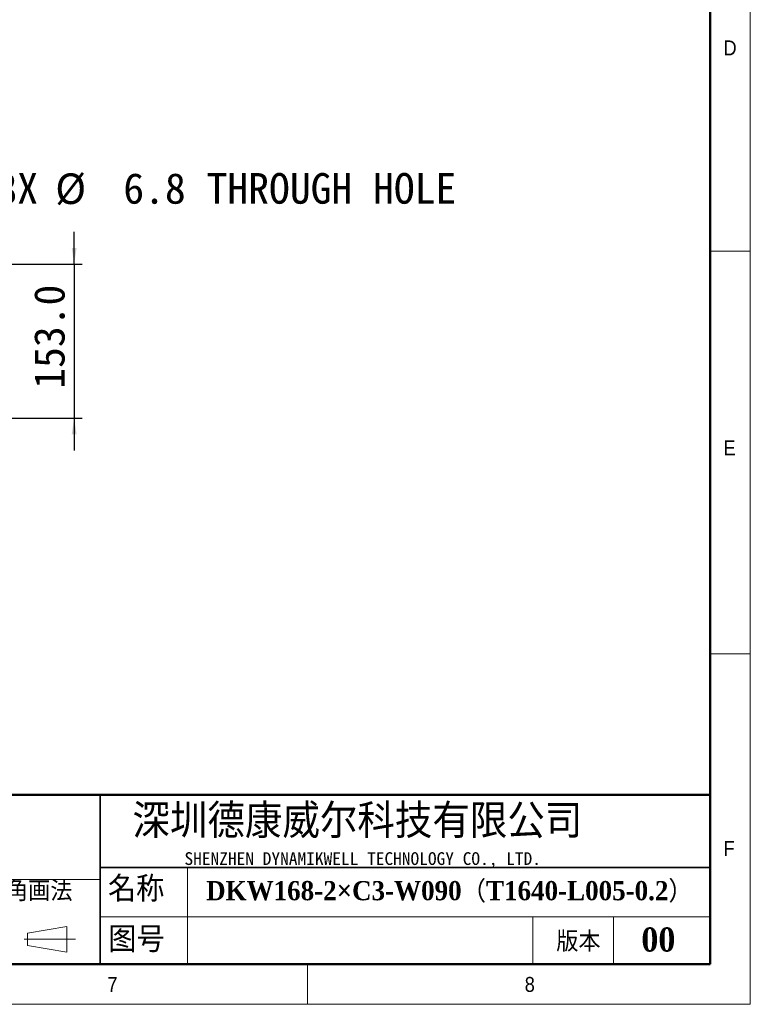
# Model space of a CAD drawing. Header units: millimetres. Extents: x 40 to 3320, y 40 to 2336.
# Tile 10 of 19: x 2594 to 3320, y 40 to 1018. Entities that reach past the tile are written whole.
import ezdxf

# ---------------------------------------------------------------- set-up
doc = ezdxf.new("R2010")
doc.units = ezdxf.units.MM
doc.header["$LTSCALE"] = 8
doc.layers.add('DIMNS', color=7, linetype='Continuous')
doc.styles.add('SLDTEXTSTYLE0', font='Gothic.ttf', dxfattribs={"width": 0.913})
doc.styles.add('SLDTEXTSTYLE1', font='timesbd.ttf', dxfattribs={"width": 0.933})
doc.styles.add('SLDTEXTSTYLE3', font='txt', dxfattribs={"bigfont": 'bigfont'})
doc.styles.add('SLDTEXTSTYLE4', font='txt', dxfattribs={"bigfont": 'bigfont'})
doc.styles.add('SLDTEXTSTYLE5', font='txt')
doc.styles.add('SLDTEXTSTYLE6', font='timesbd.ttf', dxfattribs={"width": 0.933, "bigfont": 'bigfont'})
doc.styles.add('SLDTEXTSTYLE7', font='txt')
doc.dimstyles.new('SLDDIMSTYLE0', dxfattribs={"dimtxt": 30.4, "dimasz": 16, "dimexe": 0, "dimexo": 0.0625, "dimgap": 7.6, "dimtad": 2, "dimdec": 1, "dimrnd": 1e-09, "dimzin": 4, "dimdsep": 46, "dimtxsty": 'SLDTEXTSTYLE7', "dimsah": 1, "dimcen": 0.09, "dimadec": 0, "dimazin": 1, "dimtfac": 1, "dimtdec": 1, "dimtmove": 0, "dimatfit": 0, "dimfxl": 0, "dimfrac": 2, "dimtolj": 1, "dimtzin": 12, "dimarcsym": 0})
doc.dimstyles.new('SLDDIMSTYLE6', dxfattribs={"dimtxt": 30.4, "dimasz": 16, "dimexe": 0, "dimexo": 0.0625, "dimgap": 7.6, "dimtad": 0, "dimtih": 1, "dimtoh": 1, "dimdec": 1, "dimrnd": 1e-09, "dimzin": 12, "dimdsep": 46, "dimtxsty": 'SLDTEXTSTYLE7', "dimsah": 1, "dimcen": 0, "dimadec": 0, "dimazin": 3, "dimtfac": 1, "dimtdec": 1, "dimtofl": 0, "dimtmove": 0, "dimatfit": 3, "dimfxl": 0, "dimfrac": 2, "dimtolj": 1, "dimtzin": 12, "dimarcsym": 0})

# ---------------------------------------------------------------- blocks, each defined once
blk = doc.blocks.new('_D_30')
at = {"layer": 'DIMNS'}
for p, q in [((2648.17, 775.05), (2648.17, 807.05)), ((2490.97, 775.05), (2656.17, 775.05)), ((2648.17, 775.05), (2648.17, 622.05)), ((2490.97, 622.05), (2656.17, 622.05)), ((2648.17, 622.05), (2648.17, 590.05))]:
    blk.add_line(p, q, dxfattribs=at)
for points in [[(2648.17, 775.05), (2650.57, 791.05), (2645.77, 791.05)], [(2648.17, 622.05), (2645.77, 606.05), (2650.57, 606.05)]]:
    blk.add_solid(points, dxfattribs=at)
at = {"layer": 'DIMNS', "insert": (2608.28, 651.24), "char_height": 30.4, "attachment_point": 1, "rotation": 90, "style": 'SLDTEXTSTYLE7'}
blk.add_mtext('153.0', dxfattribs=at)
blk = doc.blocks.new('_D_32')
at = {"layer": 'DIMNS'}
for p, q in [((2476.57, 777.99), (2518.22, 850.14)), ((2518.22, 850.14), (2550.22, 850.14))]:
    blk.add_line(p, q, dxfattribs=at)
blk.add_solid([(2476.57, 777.99), (2486.64, 790.65), (2482.49, 793.05)], dxfattribs=at)
at = {"layer": 'DIMNS', "char_height": 30.4, "attachment_point": 1, "style": 'SLDTEXTSTYLE7'}
for s, insert in [('38X ', (2550.22, 865.45)), ('%%c', (2629.34, 865.16)), (' 6.8 THROUGH HOLE', (2676.31, 865.45))]:
    blk.add_mtext(s, dxfattribs=dict(at, insert=insert))

msp = doc.modelspace()

# ---------------------------------------------------------------- linework, layer by layer
at = {"color": 7, "linetype": 'Continuous', "lineweight": 18}
for p, q in [((3320, 40), (3320, 2336)), ((3280, 2296), (3280, 80)), ((3280, 788), (3320, 788)), ((3280, 388), (3320, 388)), ((2760.7398642, 176), (2760.7398642, 80)), ((2201.4758613, 164), (2674.0064972, 164)), ((2674.0064972, 126.7204382), (3280, 126.7204382)), ((3104, 126.7204382), (3104, 80)), ((3184, 126.7204382), (3184, 80)), ((2601.9065866, 110.5499805), (2640.7500893, 117.2694797)), ((2601.9065866, 98.5499805), (2601.9065866, 110.5499805)), ((2640.7500893, 117.2694797), (2640.7500893, 91.683194)), ((2598.4402248, 104.5499805), (2649.5575626, 104.5499805)), ((2601.9065866, 98.5499805), (2640.7500893, 91.683194)), ((80, 80), (3280, 80)), ((984, 80), (3280, 80)), ((2880, 80), (2880, 40)), ((40, 40), (3320, 40))]:
    msp.add_line(p, q, dxfattribs=at)
at = {"color": 7, "linetype": 'Continuous', "lineweight": 50}
for p, q in [((3280, 2296), (3280, 80)), ((3280, 248), (1464, 248)), ((80, 80), (3280, 80))]:
    msp.add_line(p, q, dxfattribs=at)
at = {"color": 7, "linetype": 'Continuous', "lineweight": 35}
for p, q in [((2674.0064972, 248), (2674.0064972, 80)), ((2674.0064972, 176), (3280, 176))]:
    msp.add_line(p, q, dxfattribs=at)

# ---------------------------------------------------------------- texts
at = {"color": 7, "linetype": 'Continuous', "lineweight": 0}
for s, insert, char_height, attachment_point, style in [('D', (3293.3333333, 997.1704528), 14.8166667, 1, 'SLDTEXTSTYLE0'), ('E', (3293.3333333, 599.9106936), 14.8166667, 1, 'SLDTEXTSTYLE0'), ('深圳德康威尔科技有限公司', (2706.035275, 238.9403364), 33.866666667, 1, 'SLDTEXTSTYLE4'), ('F', (3293.3333333, 202.2338134), 14.8166667, 1, 'SLDTEXTSTYLE0'), ('SHENZHEN DYNAMIKWELL TECHNOLOGY CO., LTD.', (2757.7422597, 191.0601178), 12.7, 1, 'SLDTEXTSTYLE5'), ('名称', (2681.7878779, 167.243517), 25.4, 1, 'SLDTEXTSTYLE3'), ('DKW168-2×C3-W090（T1640-L005-0.2）', (2779.2438769, 162.3900317), 19.05, 1, 'SLDTEXTSTYLE6'), ('图号', (2682.128891, 117.170145), 25.4, 1, 'SLDTEXTSTYLE3'), ('版本', (3127.1953082, 112.3594717), 20, 1, 'SLDTEXTSTYLE3'), ('00', (3228.6372553, 116.3460171), 24, 2, 'SLDTEXTSTYLE1'), ('7', (2681.1653799, 67.1747364), 14.8166667, 1, 'SLDTEXTSTYLE0'), ('8', (3095.8188424, 67.1747364), 14.8166667, 1, 'SLDTEXTSTYLE0')]:
    msp.add_mtext(s, dxfattribs=dict(at, insert=insert, char_height=char_height, attachment_point=attachment_point, style=style))
at = {"layer": 'DIMNS', "color": 7, "insert": (2536.4839625, 162.4328436), "char_height": 20, "attachment_point": 1, "style": 'SLDTEXTSTYLE3'}
msp.add_mtext('第三角画法', dxfattribs=at)

# ---------------------------------------------------------------- dimensions: what is measured, and where the dimension line sits
at = {"layer": 'DIMNS'}
dim = msp.add_diameter_dim_2p(p1=(2473.1652269, 772.1032065), p2=(2476.5652269, 777.9921792), text='38X <> THROUGH HOLE\\P', dimstyle='SLDDIMSTYLE6', dxfattribs=at)
dim.commit()
dim.dimension.update_dxf_attribs({"geometry": '_D_32', "text_midpoint": (2801.0702939, 850.1378915), "dimtype": 163})
dim = msp.add_linear_dim(base=(2648.1689737, 622.0476929), p1=(2480.8052269, 775.0476929), p2=(2480.8052269, 622.0476929), angle=90, dimstyle='SLDDIMSTYLE0', dxfattribs=at)
dim.commit()
dim.dimension.update_dxf_attribs({"geometry": '_D_30', "text_midpoint": (2648.1689737, 699.6713915), "dimtype": 160})

doc.saveas('drawing.dxf')
